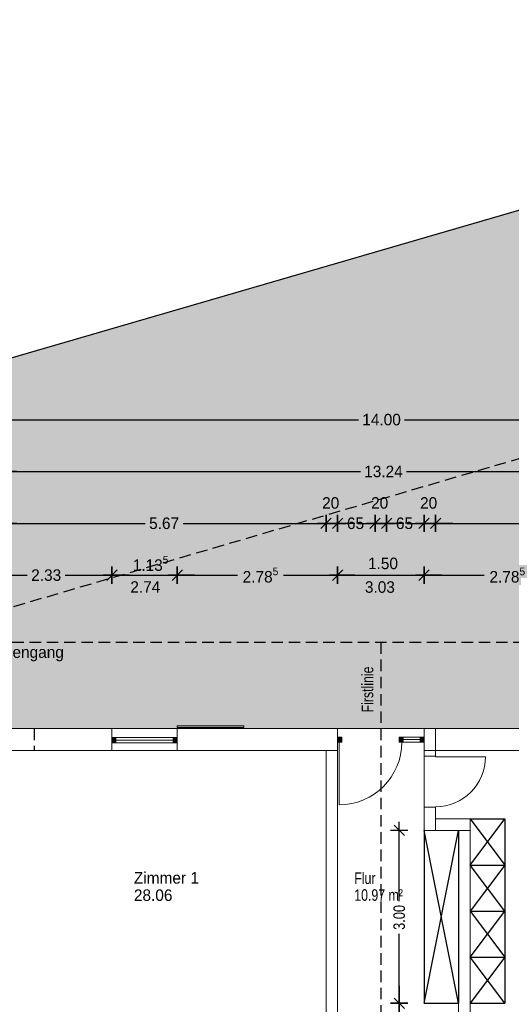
# Model space of a CAD drawing. Header units: metres. Extents: x 148.5 to 180.3, y 14.2 to 59.2.
# Tile 9 of 10: x 159.5 to 168.1, y 41.7 to 58.8. Entities that reach past the tile are written whole.
import ezdxf

# ---------------------------------------------------------------- set-up
doc = ezdxf.new("R2010")
doc.units = ezdxf.units.M
doc.header["$XCLIPFRAME"] = 2
doc.header["$PDMODE"] = 65
doc.linetypes.add('AUSGEZOGEN', pattern=[0])
doc.linetypes.add('VERDECKT2_S2', pattern=[0.27, 0.2, -0.07])
for name, color, linetype, lineweight in [('Allgemein01', 7, 'AUSGEZOGEN', 13), ('Allgemein03', 7, 'AUSGEZOGEN', 25), ('Fenster', 7, 'AUSGEZOGEN', 13), ('Fensterbank', 7, 'AUSGEZOGEN', 13), ('Pfosten_ Stützen', 7, 'AUSGEZOGEN', 13), ('Raumbezeichnung', 7, 'AUSGEZOGEN', 13), ('Standard', 7, 'AUSGEZOGEN', 25), ('Tür', 7, 'AUSGEZOGEN', 13), ('Tür 2D', 7, 'AUSGEZOGEN', 13), ('Tür Eingang', 7, 'AUSGEZOGEN', 13), ('Tür Eingang 2D', 7, 'AUSGEZOGEN', 13), ('Verschattung', 7, 'AUSGEZOGEN', 13), ('Wand Holz nicht tragend', 7, 'AUSGEZOGEN', 13), ('Wand Holz tragend', 7, 'AUSGEZOGEN', 13), ('Wohnfläche-Rohbau', 7, 'AUSGEZOGEN', 13)]:
    doc.layers.add(name, color=color, linetype=linetype, lineweight=lineweight)
doc.styles.add('ARIAL', font='arial.ttf')
doc.styles.add('Posterama Text Light', font='txt')
doc.dimstyles.new('DIMSTYLE_15', dxfattribs={"dimtxt": 0.2, "dimasz": 0.3, "dimexe": 0, "dimexo": 1e-06, "dimgap": 0.1, "dimtad": 0, "dimrnd": 0.005, "dimzin": 4, "dimdsep": 46, "dimtxsty": 'Posterama Text Light', "dimblk1": 'ALL_ML_STRICH', "dimblk2": 'ALL_ML_STRICH', "dimsah": 1, "dimcen": 0, "dimse1": 1, "dimse2": 1, "dimclrd": 7, "dimclre": 7, "dimclrt": 7, "dimadec": 0, "dimazin": 0, "dimtfac": 1, "dimtdec": 0, "dimtix": 1, "dimtmove": 2, "dimatfit": 3, "dimfxl": 0, "dimtzin": 0, "dimlwd": 0, "dimlwe": 25, "dimarcsym": 0})
doc.dimstyles.new('DIMSTYLE_16', dxfattribs={"dimtxt": 0.2, "dimasz": 0.3, "dimexe": 0, "dimexo": 1e-06, "dimgap": 0.1, "dimtad": 0, "dimdec": 1, "dimlfac": 100, "dimrnd": 0.5, "dimzin": 0, "dimdsep": 46, "dimtxsty": 'Posterama Text Light', "dimblk1": 'ALL_ML_STRICH', "dimblk2": 'ALL_ML_STRICH', "dimsah": 1, "dimcen": 0, "dimse1": 1, "dimse2": 1, "dimsd1": 1, "dimsd2": 1, "dimclrd": 7, "dimclre": 7, "dimclrt": 7, "dimadec": 0, "dimazin": 0, "dimtfac": 1, "dimtdec": 0, "dimtix": 1, "dimtmove": 2, "dimatfit": 3, "dimfxl": 0, "dimtvp": 1.2, "dimtzin": 0, "dimlwd": 0, "dimlwe": 25, "dimarcsym": 0})
doc.dimstyles.new('DIMSTYLE_17', dxfattribs={"dimtxt": 0.2, "dimasz": 0.3, "dimexe": 0, "dimexo": 1e-06, "dimgap": 0.1, "dimtad": 0, "dimdec": 1, "dimlfac": 100, "dimrnd": 0.5, "dimzin": 0, "dimdsep": 46, "dimtxsty": 'Posterama Text Light', "dimblk1": 'ALL_ML_STRICH', "dimblk2": 'ALL_ML_STRICH', "dimsah": 1, "dimcen": 0, "dimse1": 1, "dimse2": 1, "dimsd1": 1, "dimsd2": 1, "dimclrd": 7, "dimclre": 7, "dimclrt": 7, "dimadec": 0, "dimazin": 0, "dimtfac": 1, "dimtdec": 0, "dimtix": 1, "dimtmove": 2, "dimatfit": 3, "dimfxl": 0, "dimtvp": 1.2, "dimtzin": 0, "dimlwd": 0, "dimlwe": 25, "dimarcsym": 0})
doc.dimstyles.new('DIMSTYLE_3', dxfattribs={"dimtxt": 0.2, "dimasz": 0.3, "dimexe": 0, "dimexo": 1e-06, "dimgap": 0.1, "dimtad": 0, "dimdec": 3, "dimrnd": 0.005, "dimzin": 0, "dimdsep": 46, "dimtxsty": 'Posterama Text Light', "dimblk1": 'ALL_ML_STRICH', "dimblk2": 'ALL_ML_STRICH', "dimsah": 1, "dimcen": 0, "dimse1": 1, "dimse2": 1, "dimclrd": 7, "dimclre": 7, "dimclrt": 7, "dimadec": 0, "dimazin": 0, "dimtfac": 1, "dimtdec": 0, "dimtix": 1, "dimtmove": 2, "dimatfit": 3, "dimfxl": 0, "dimtzin": 0, "dimlwd": 0, "dimlwe": 25, "dimarcsym": 0})
doc.dimstyles.new('DIMSTYLE_4', dxfattribs={"dimtxt": 0.2, "dimasz": 0.3, "dimexe": 0, "dimexo": 1e-06, "dimgap": 0.1, "dimtad": 0, "dimrnd": 0.005, "dimzin": 0, "dimdsep": 46, "dimtxsty": 'Posterama Text Light', "dimblk1": 'ALL_ML_STRICH', "dimblk2": 'ALL_ML_STRICH', "dimsah": 1, "dimcen": 0, "dimse1": 1, "dimse2": 1, "dimclrd": 7, "dimclre": 7, "dimclrt": 7, "dimadec": 0, "dimazin": 0, "dimtfac": 1, "dimtdec": 0, "dimtix": 1, "dimtmove": 2, "dimatfit": 3, "dimfxl": 0, "dimtzin": 0, "dimlwd": 0, "dimlwe": 25, "dimarcsym": 0})
doc.dimstyles.new('DIMSTYLE_6', dxfattribs={"dimtxt": 0.2, "dimasz": 0.3, "dimexe": 0, "dimexo": 1e-06, "dimgap": 0.1, "dimtad": 0, "dimrnd": 0.005, "dimzin": 0, "dimdsep": 46, "dimtxsty": 'Posterama Text Light', "dimblk1": 'ALL_ML_STRICH', "dimblk2": 'ALL_ML_STRICH', "dimsah": 1, "dimcen": 0, "dimse1": 1, "dimse2": 1, "dimclrd": 7, "dimclre": 7, "dimclrt": 7, "dimadec": 0, "dimazin": 0, "dimtfac": 1, "dimtdec": 0, "dimtix": 1, "dimtmove": 2, "dimatfit": 3, "dimfxl": 0, "dimtzin": 0, "dimlwd": 0, "dimlwe": 25, "dimarcsym": 0})
doc.dimstyles.new('DIMSTYLE_7', dxfattribs={"dimtxt": 0.2, "dimasz": 0.3, "dimexe": 0, "dimexo": 1e-06, "dimgap": 0.1, "dimtad": 2, "dimdec": 1, "dimlfac": 100, "dimrnd": 0.5, "dimzin": 0, "dimdsep": 46, "dimtxsty": 'Posterama Text Light', "dimblk1": 'ALL_ML_STRICH', "dimblk2": 'ALL_ML_STRICH', "dimsah": 1, "dimcen": 0, "dimse1": 1, "dimse2": 1, "dimclrd": 7, "dimclre": 7, "dimclrt": 7, "dimadec": 0, "dimazin": 0, "dimtfac": 1, "dimtdec": 0, "dimtix": 1, "dimtmove": 2, "dimatfit": 3, "dimfxl": 0, "dimtvp": 1.2, "dimtzin": 0, "dimlwd": 0, "dimlwe": 25, "dimarcsym": 0})
doc.dimstyles.new('DIMSTYLE_8', dxfattribs={"dimtxt": 0.2, "dimasz": 0.3, "dimexe": 0, "dimexo": 1e-06, "dimgap": 0.1, "dimtad": 2, "dimdec": 3, "dimrnd": 0.005, "dimzin": 0, "dimdsep": 46, "dimtxsty": 'Posterama Text Light', "dimblk1": 'ALL_ML_STRICH', "dimblk2": 'ALL_ML_STRICH', "dimsah": 1, "dimcen": 0, "dimse1": 1, "dimse2": 1, "dimclrd": 7, "dimclre": 7, "dimclrt": 7, "dimadec": 0, "dimazin": 0, "dimtfac": 1, "dimtdec": 0, "dimtix": 1, "dimtmove": 2, "dimatfit": 3, "dimfxl": 0, "dimtzin": 0, "dimlwd": 0, "dimlwe": 25, "dimarcsym": 0})
doc.dimstyles.new('DIMSTYLE_9', dxfattribs={"dimtxt": 0.2, "dimasz": 0.3, "dimexe": 0, "dimexo": 1e-06, "dimgap": 0.1, "dimtad": 2, "dimrnd": 0.005, "dimzin": 0, "dimdsep": 46, "dimtxsty": 'Posterama Text Light', "dimblk1": 'ALL_ML_STRICH', "dimblk2": 'ALL_ML_STRICH', "dimsah": 1, "dimcen": 0, "dimse1": 1, "dimse2": 1, "dimclrd": 7, "dimclre": 7, "dimclrt": 7, "dimadec": 0, "dimazin": 0, "dimtfac": 1, "dimtdec": 0, "dimtix": 1, "dimtmove": 2, "dimatfit": 3, "dimfxl": 0, "dimtzin": 0, "dimlwd": 0, "dimlwe": 25, "dimarcsym": 0})
picture_1 = doc.add_image_def('image2.jpg', size_in_pixel=(256, 256))

# ---------------------------------------------------------------- blocks, each defined once
blk = doc.blocks.new('ALL_ML_STRICH')
at = {"color": 0, "linetype": 'ByBlock', "lineweight": -2}
for p, q in [((-1, 0), (0.5, 0)), ((-0.3, -0.3), (0.3, 0.3)), ((0, -0.5), (0, 0.5))]:
    blk.add_line(p, q, dxfattribs=at)
blk = doc.blocks.new('*D8')
at = {"layer": 'DEFPOINTS', "color": 7, "linetype": 'AUSGEZOGEN', "lineweight": 25}
for p in [(158.798, 51.849), (158.798, 46.485), (172.798, 46.485)]:
    blk.add_point(p, dxfattribs=at)
at = {"layer": 'Standard', "color": 7, "linetype": 'AUSGEZOGEN', "lineweight": -2}
for p, q in [((158.798, 51.849), (165.41, 51.849)), ((166.21, 51.849), (172.798, 51.849))]:
    blk.add_line(p, q, dxfattribs=at)
at = {"layer": 'Standard', "color": 7, "linetype": 'AUSGEZOGEN', "lineweight": 25, "xscale": 0.3, "yscale": 0.3, "zscale": 0.3, "rotation": 180}
blk.add_blockref('ALL_ML_STRICH', (158.798, 51.849), dxfattribs=at)
at = {"layer": 'Standard', "color": 7, "linetype": 'AUSGEZOGEN', "lineweight": 25, "xscale": 0.3, "yscale": 0.3, "zscale": 0.3}
blk.add_blockref('ALL_ML_STRICH', (172.798, 51.849), dxfattribs=at)
at = {"layer": 'Standard', "color": 7, "linetype": 'AUSGEZOGEN', "lineweight": 25, "insert": (165.81, 51.849), "char_height": 0.2, "width": 1, "attachment_point": 5, "style": 'Posterama Text Light'}
blk.add_mtext('\\A1;{\\A1;{14.00\\H0.132000;\\S^ ;}}', dxfattribs=at)
blk = doc.blocks.new('*D10')
at = {"layer": 'DEFPOINTS', "color": 7, "linetype": 'AUSGEZOGEN', "lineweight": 25}
for p in [(159.178, 50.949), (159.178, 46.105), (172.418, 46.105)]:
    blk.add_point(p, dxfattribs=at)
at = {"layer": 'Standard', "color": 7, "linetype": 'AUSGEZOGEN', "lineweight": -2}
for p, q in [((159.178, 50.949), (165.443, 50.949)), ((166.243, 50.949), (172.418, 50.949))]:
    blk.add_line(p, q, dxfattribs=at)
at = {"layer": 'Standard', "color": 7, "linetype": 'AUSGEZOGEN', "lineweight": 25, "xscale": 0.3, "yscale": 0.3, "zscale": 0.3, "rotation": 180}
blk.add_blockref('ALL_ML_STRICH', (159.178, 50.949), dxfattribs=at)
at = {"layer": 'Standard', "color": 7, "linetype": 'AUSGEZOGEN', "lineweight": 25, "xscale": 0.3, "yscale": 0.3, "zscale": 0.3}
blk.add_blockref('ALL_ML_STRICH', (172.418, 50.949), dxfattribs=at)
at = {"layer": 'Standard', "color": 7, "linetype": 'AUSGEZOGEN', "lineweight": 25, "insert": (165.843, 50.949), "char_height": 0.2, "width": 1, "attachment_point": 5, "style": 'Posterama Text Light'}
blk.add_mtext('\\A1;{\\A1;{13.24\\H0.132000;\\S^ ;}}', dxfattribs=at)
blk = doc.blocks.new('*D15')
at = {"layer": 'DEFPOINTS', "color": 7, "linetype": 'AUSGEZOGEN', "lineweight": 25}
for p in [(158.798, 49.149), (158.798, 46.485), (161.128, 46.485)]:
    blk.add_point(p, dxfattribs=at)
at = {"layer": 'Standard', "color": 7, "linetype": 'AUSGEZOGEN', "lineweight": -2}
for p, q in [((158.798, 49.149), (159.658, 49.149)), ((160.318, 49.149), (161.128, 49.149))]:
    blk.add_line(p, q, dxfattribs=at)
at = {"layer": 'Standard', "color": 7, "linetype": 'AUSGEZOGEN', "lineweight": 25, "xscale": 0.3, "yscale": 0.3, "zscale": 0.3, "rotation": 180}
blk.add_blockref('ALL_ML_STRICH', (158.798, 49.149), dxfattribs=at)
at = {"layer": 'Standard', "color": 7, "linetype": 'AUSGEZOGEN', "lineweight": 25, "xscale": 0.3, "yscale": 0.3, "zscale": 0.3}
blk.add_blockref('ALL_ML_STRICH', (161.128, 49.149), dxfattribs=at)
at = {"layer": 'Standard', "color": 7, "linetype": 'AUSGEZOGEN', "lineweight": 25, "insert": (159.988, 49.149), "char_height": 0.2, "width": 0.8, "attachment_point": 5, "style": 'Posterama Text Light'}
blk.add_mtext('\\A1;{\\A1;{2.33\\H0.132000;\\S^ ;}}', dxfattribs=at)
blk = doc.blocks.new('*D16')
at = {"layer": 'DEFPOINTS', "color": 7, "linetype": 'AUSGEZOGEN', "lineweight": 25}
for p in [(161.128, 49.149), (161.128, 46.485), (162.263, 46.485)]:
    blk.add_point(p, dxfattribs=at)
at = {"layer": 'Standard', "color": 7, "linetype": 'AUSGEZOGEN', "lineweight": -2}
blk.add_line((161.128, 49.149), (162.263, 49.149), dxfattribs=at)
at = {"layer": 'Standard', "color": 7, "linetype": 'AUSGEZOGEN', "lineweight": 25, "xscale": 0.3, "yscale": 0.3, "zscale": 0.3, "rotation": 180}
blk.add_blockref('ALL_ML_STRICH', (161.128, 49.149), dxfattribs=at)
at = {"layer": 'Standard', "color": 7, "linetype": 'AUSGEZOGEN', "lineweight": 25, "xscale": 0.3, "yscale": 0.3, "zscale": 0.3}
blk.add_blockref('ALL_ML_STRICH', (162.263, 49.149), dxfattribs=at)
at = {"layer": 'Standard', "color": 7, "linetype": 'AUSGEZOGEN', "lineweight": 25, "insert": (161.8, 49.352), "char_height": 0.2, "width": 1, "attachment_point": 5, "style": 'Posterama Text Light'}
blk.add_mtext('\\A1;{\\A1;{1.13\\H0.132000;\\S5^ ;}}', dxfattribs=at)
at = {"layer": 'Standard', "color": 7, "linetype": 'AUSGEZOGEN', "lineweight": 25, "insert": (161.448, 49.044), "char_height": 0.2, "width": 0.01, "attachment_point": 1, "line_spacing_factor": 0.60241, "style": 'Posterama Text Light'}
blk.add_mtext('\\A1;{2.74\\H0.132000;\\S^ ;}', dxfattribs=at)
blk = doc.blocks.new('*D17')
at = {"layer": 'DEFPOINTS', "color": 7, "linetype": 'AUSGEZOGEN', "lineweight": 25}
for p in [(162.263, 49.149), (162.263, 46.485), (165.048, 46.485)]:
    blk.add_point(p, dxfattribs=at)
at = {"layer": 'Standard', "color": 7, "linetype": 'AUSGEZOGEN', "lineweight": -2}
for p, q in [((162.263, 49.149), (163.308, 49.149)), ((164.108, 49.149), (165.048, 49.149))]:
    blk.add_line(p, q, dxfattribs=at)
at = {"layer": 'Standard', "color": 7, "linetype": 'AUSGEZOGEN', "lineweight": 25, "xscale": 0.3, "yscale": 0.3, "zscale": 0.3, "rotation": 180}
blk.add_blockref('ALL_ML_STRICH', (162.263, 49.149), dxfattribs=at)
at = {"layer": 'Standard', "color": 7, "linetype": 'AUSGEZOGEN', "lineweight": 25, "xscale": 0.3, "yscale": 0.3, "zscale": 0.3}
blk.add_blockref('ALL_ML_STRICH', (165.048, 49.149), dxfattribs=at)
at = {"layer": 'Standard', "color": 7, "linetype": 'AUSGEZOGEN', "lineweight": 25, "insert": (163.708, 49.149), "char_height": 0.2, "width": 1, "attachment_point": 5, "style": 'Posterama Text Light'}
blk.add_mtext('\\A1;{\\A1;{2.78\\H0.132000;\\S5^ ;}}', dxfattribs=at)
blk = doc.blocks.new('*D18')
at = {"layer": 'DEFPOINTS', "color": 7, "linetype": 'AUSGEZOGEN', "lineweight": 25}
for p in [(165.048, 49.149), (165.048, 46.485), (166.548, 46.485)]:
    blk.add_point(p, dxfattribs=at)
at = {"layer": 'Standard', "color": 7, "linetype": 'AUSGEZOGEN', "lineweight": -2}
blk.add_line((165.048, 49.149), (166.548, 49.149), dxfattribs=at)
at = {"layer": 'Standard', "color": 7, "linetype": 'AUSGEZOGEN', "lineweight": 25, "xscale": 0.3, "yscale": 0.3, "zscale": 0.3, "rotation": 180}
blk.add_blockref('ALL_ML_STRICH', (165.048, 49.149), dxfattribs=at)
at = {"layer": 'Standard', "color": 7, "linetype": 'AUSGEZOGEN', "lineweight": 25, "xscale": 0.3, "yscale": 0.3, "zscale": 0.3}
blk.add_blockref('ALL_ML_STRICH', (166.548, 49.149), dxfattribs=at)
at = {"layer": 'Standard', "color": 7, "linetype": 'AUSGEZOGEN', "lineweight": 25, "insert": (165.835, 49.352), "char_height": 0.2, "width": 0.8, "attachment_point": 5, "style": 'Posterama Text Light'}
blk.add_mtext('\\A1;{\\A1;{1.50\\H0.132000;\\S^ ;}}', dxfattribs=at)
at = {"layer": 'Standard', "color": 7, "linetype": 'AUSGEZOGEN', "lineweight": 25, "insert": (165.521, 49.043), "char_height": 0.2, "width": 0.01, "attachment_point": 1, "line_spacing_factor": 0.60241, "style": 'Posterama Text Light'}
blk.add_mtext('\\A1;{3.03\\H0.132000;\\S^ ;}', dxfattribs=at)
blk = doc.blocks.new('*D19')
at = {"layer": 'DEFPOINTS', "color": 7, "linetype": 'AUSGEZOGEN', "lineweight": 25}
for p in [(166.548, 49.149), (166.548, 46.485), (169.333, 46.485)]:
    blk.add_point(p, dxfattribs=at)
at = {"layer": 'Standard', "color": 7, "linetype": 'AUSGEZOGEN', "lineweight": -2}
for p, q in [((166.548, 49.149), (167.593, 49.149)), ((168.393, 49.149), (169.333, 49.149))]:
    blk.add_line(p, q, dxfattribs=at)
at = {"layer": 'Standard', "color": 7, "linetype": 'AUSGEZOGEN', "lineweight": 25, "xscale": 0.3, "yscale": 0.3, "zscale": 0.3, "rotation": 180}
blk.add_blockref('ALL_ML_STRICH', (166.548, 49.149), dxfattribs=at)
at = {"layer": 'Standard', "color": 7, "linetype": 'AUSGEZOGEN', "lineweight": 25, "xscale": 0.3, "yscale": 0.3, "zscale": 0.3}
blk.add_blockref('ALL_ML_STRICH', (169.333, 49.149), dxfattribs=at)
at = {"layer": 'Standard', "color": 7, "linetype": 'AUSGEZOGEN', "lineweight": 25, "insert": (167.993, 49.149), "char_height": 0.2, "width": 1, "attachment_point": 5, "style": 'Posterama Text Light'}
blk.add_mtext('\\A1;{\\A1;{2.78\\H0.132000;\\S5^ ;}}', dxfattribs=at)
blk = doc.blocks.new('*D53')
at = {"layer": 'DEFPOINTS', "color": 7, "linetype": 'AUSGEZOGEN', "lineweight": 25}
for p in [(166.548, 41.717), (166.117, 40.485), (167.798, 40.485)]:
    blk.add_point(p, dxfattribs=at)
at = {"layer": 'Standard', "color": 7, "linetype": 'AUSGEZOGEN', "lineweight": -2}
for p, q in [((166.117, 41.434), (166.117, 41.717)), ((166.117, 40.485), (166.117, 40.866))]:
    blk.add_line(p, q, dxfattribs=at)
at = {"layer": 'Standard', "color": 7, "linetype": 'AUSGEZOGEN', "lineweight": 25, "xscale": 0.3, "yscale": 0.3, "zscale": 0.3}
for p, rotation in [((166.117, 41.717), 90), ((166.117, 40.485), 270)]:
    blk.add_blockref('ALL_ML_STRICH', p, dxfattribs=dict(at, rotation=rotation))
at = {"layer": 'Standard', "color": 7, "linetype": 'AUSGEZOGEN', "lineweight": 25, "insert": (166.117, 41.15), "char_height": 0.2, "width": 0.66778, "attachment_point": 5, "rotation": 90, "style": 'Posterama Text Light'}
blk.add_mtext('\\W0.83;\\A1;{\\A1;{1.23\\H0.132000;\\S^ ;}}', dxfattribs=at)
blk = doc.blocks.new('*D54')
at = {"layer": 'DEFPOINTS', "color": 7, "linetype": 'AUSGEZOGEN', "lineweight": 25}
for p in [(166.548, 44.717), (166.117, 41.717), (166.548, 41.717)]:
    blk.add_point(p, dxfattribs=at)
at = {"layer": 'Standard', "color": 7, "linetype": 'AUSGEZOGEN', "lineweight": -2}
for p, q in [((166.117, 43.491), (166.117, 44.717)), ((166.117, 41.717), (166.117, 42.923))]:
    blk.add_line(p, q, dxfattribs=at)
at = {"layer": 'Standard', "color": 7, "linetype": 'AUSGEZOGEN', "lineweight": 25, "xscale": 0.3, "yscale": 0.3, "zscale": 0.3}
for p, rotation in [((166.117, 44.717), 90), ((166.117, 41.717), 270)]:
    blk.add_blockref('ALL_ML_STRICH', p, dxfattribs=dict(at, rotation=rotation))
at = {"layer": 'Standard', "color": 7, "linetype": 'AUSGEZOGEN', "lineweight": 25, "insert": (166.117, 43.207), "char_height": 0.2, "width": 0.66778, "attachment_point": 5, "rotation": 90, "style": 'Posterama Text Light'}
blk.add_mtext('\\W0.83;\\A1;{\\A1;{3.00\\H0.132000;\\S^ ;}}', dxfattribs=at)
blk = doc.blocks.new('*D72')
at = {"layer": 'DEFPOINTS', "color": 7, "linetype": 'AUSGEZOGEN', "lineweight": 25}
for p in [(159.178, 50.049), (159.178, 46.105), (164.848, 46.105)]:
    blk.add_point(p, dxfattribs=at)
at = {"layer": 'Standard', "color": 7, "linetype": 'AUSGEZOGEN', "lineweight": -2}
for p, q in [((159.178, 50.049), (161.705, 50.049)), ((162.365, 50.049), (164.848, 50.049))]:
    blk.add_line(p, q, dxfattribs=at)
at = {"layer": 'Standard', "color": 7, "linetype": 'AUSGEZOGEN', "lineweight": 25, "xscale": 0.3, "yscale": 0.3, "zscale": 0.3, "rotation": 180}
blk.add_blockref('ALL_ML_STRICH', (159.178, 50.049), dxfattribs=at)
at = {"layer": 'Standard', "color": 7, "linetype": 'AUSGEZOGEN', "lineweight": 25, "xscale": 0.3, "yscale": 0.3, "zscale": 0.3}
blk.add_blockref('ALL_ML_STRICH', (164.848, 50.049), dxfattribs=at)
at = {"layer": 'Standard', "color": 7, "linetype": 'AUSGEZOGEN', "lineweight": 25, "insert": (162.035, 50.049), "char_height": 0.2, "width": 0.8, "attachment_point": 5, "style": 'Posterama Text Light'}
blk.add_mtext('\\A1;{\\A1;{5.67\\H0.132000;\\S^ ;}}', dxfattribs=at)
blk = doc.blocks.new('*D73')
at = {"layer": 'DEFPOINTS', "color": 7, "linetype": 'AUSGEZOGEN', "lineweight": 25}
for p in [(164.848, 50.049), (165.048, 46.485), (164.848, 46.105)]:
    blk.add_point(p, dxfattribs=at)
at = {"layer": 'Standard', "color": 7, "linetype": 'AUSGEZOGEN', "lineweight": -2}
blk.add_line((164.848, 50.049), (165.048, 50.049), dxfattribs=at)
at = {"layer": 'Standard', "color": 7, "linetype": 'AUSGEZOGEN', "lineweight": 25, "xscale": 0.3, "yscale": 0.3, "zscale": 0.3, "rotation": 180}
blk.add_blockref('ALL_ML_STRICH', (164.848, 50.049), dxfattribs=at)
at = {"layer": 'Standard', "color": 7, "linetype": 'AUSGEZOGEN', "lineweight": 25, "xscale": 0.3, "yscale": 0.3, "zscale": 0.3}
blk.add_blockref('ALL_ML_STRICH', (165.048, 50.049), dxfattribs=at)
at = {"layer": 'Standard', "color": 7, "linetype": 'AUSGEZOGEN', "lineweight": 25, "insert": (164.927, 50.402), "char_height": 0.2, "width": 0.8, "attachment_point": 5, "style": 'Posterama Text Light'}
blk.add_mtext('\\A1;{\\A1;{20\\H0.132000;\\S^ ;}}', dxfattribs=at)
blk = doc.blocks.new('*D74')
at = {"layer": 'DEFPOINTS', "color": 7, "linetype": 'AUSGEZOGEN', "lineweight": 25}
for p in [(165.048, 50.049), (165.048, 46.485), (165.698, 46.105)]:
    blk.add_point(p, dxfattribs=at)
at = {"layer": 'Standard', "color": 7, "linetype": 'AUSGEZOGEN', "lineweight": -2}
for p, q in [((165.048, 50.049), (165.048, 50.049)), ((165.698, 50.049), (165.698, 50.049))]:
    blk.add_line(p, q, dxfattribs=at)
at = {"layer": 'Standard', "color": 7, "linetype": 'AUSGEZOGEN', "lineweight": 25, "xscale": 0.3, "yscale": 0.3, "zscale": 0.3, "rotation": 180}
blk.add_blockref('ALL_ML_STRICH', (165.048, 50.049), dxfattribs=at)
at = {"layer": 'Standard', "color": 7, "linetype": 'AUSGEZOGEN', "lineweight": 25, "xscale": 0.3, "yscale": 0.3, "zscale": 0.3}
blk.add_blockref('ALL_ML_STRICH', (165.698, 50.049), dxfattribs=at)
at = {"layer": 'Standard', "color": 7, "linetype": 'AUSGEZOGEN', "lineweight": 25, "insert": (165.358, 50.049), "char_height": 0.2, "width": 0.8, "attachment_point": 5, "style": 'Posterama Text Light'}
blk.add_mtext('\\A1;{\\A1;{65\\H0.132000;\\S^ ;}}', dxfattribs=at)
blk = doc.blocks.new('*D75')
at = {"layer": 'DEFPOINTS', "color": 7, "linetype": 'AUSGEZOGEN', "lineweight": 25}
for p in [(165.698, 50.049), (165.698, 46.105), (165.898, 46.105)]:
    blk.add_point(p, dxfattribs=at)
at = {"layer": 'Standard', "color": 7, "linetype": 'AUSGEZOGEN', "lineweight": -2}
blk.add_line((165.698, 50.049), (165.898, 50.049), dxfattribs=at)
at = {"layer": 'Standard', "color": 7, "linetype": 'AUSGEZOGEN', "lineweight": 25, "xscale": 0.3, "yscale": 0.3, "zscale": 0.3, "rotation": 180}
blk.add_blockref('ALL_ML_STRICH', (165.698, 50.049), dxfattribs=at)
at = {"layer": 'Standard', "color": 7, "linetype": 'AUSGEZOGEN', "lineweight": 25, "xscale": 0.3, "yscale": 0.3, "zscale": 0.3}
blk.add_blockref('ALL_ML_STRICH', (165.898, 50.049), dxfattribs=at)
at = {"layer": 'Standard', "color": 7, "linetype": 'AUSGEZOGEN', "lineweight": 25, "insert": (165.777, 50.402), "char_height": 0.2, "width": 0.8, "attachment_point": 5, "style": 'Posterama Text Light'}
blk.add_mtext('\\A1;{\\A1;{20\\H0.132000;\\S^ ;}}', dxfattribs=at)
blk = doc.blocks.new('*D76')
at = {"layer": 'DEFPOINTS', "color": 7, "linetype": 'AUSGEZOGEN', "lineweight": 25}
for p in [(165.898, 50.049), (166.548, 46.485), (165.898, 46.105)]:
    blk.add_point(p, dxfattribs=at)
at = {"layer": 'Standard', "color": 7, "linetype": 'AUSGEZOGEN', "lineweight": -2}
for p, q in [((165.898, 50.049), (165.898, 50.049)), ((166.548, 50.049), (166.548, 50.049))]:
    blk.add_line(p, q, dxfattribs=at)
at = {"layer": 'Standard', "color": 7, "linetype": 'AUSGEZOGEN', "lineweight": 25, "xscale": 0.3, "yscale": 0.3, "zscale": 0.3, "rotation": 180}
blk.add_blockref('ALL_ML_STRICH', (165.898, 50.049), dxfattribs=at)
at = {"layer": 'Standard', "color": 7, "linetype": 'AUSGEZOGEN', "lineweight": 25, "xscale": 0.3, "yscale": 0.3, "zscale": 0.3}
blk.add_blockref('ALL_ML_STRICH', (166.548, 50.049), dxfattribs=at)
at = {"layer": 'Standard', "color": 7, "linetype": 'AUSGEZOGEN', "lineweight": 25, "insert": (166.208, 50.049), "char_height": 0.2, "width": 0.8, "attachment_point": 5, "style": 'Posterama Text Light'}
blk.add_mtext('\\A1;{\\A1;{65\\H0.132000;\\S^ ;}}', dxfattribs=at)
blk = doc.blocks.new('*D77')
at = {"layer": 'DEFPOINTS', "color": 7, "linetype": 'AUSGEZOGEN', "lineweight": 25}
for p in [(166.548, 50.049), (166.548, 46.485), (166.748, 46.105)]:
    blk.add_point(p, dxfattribs=at)
at = {"layer": 'Standard', "color": 7, "linetype": 'AUSGEZOGEN', "lineweight": -2}
blk.add_line((166.548, 50.049), (166.748, 50.049), dxfattribs=at)
at = {"layer": 'Standard', "color": 7, "linetype": 'AUSGEZOGEN', "lineweight": 25, "xscale": 0.3, "yscale": 0.3, "zscale": 0.3, "rotation": 180}
blk.add_blockref('ALL_ML_STRICH', (166.548, 50.049), dxfattribs=at)
at = {"layer": 'Standard', "color": 7, "linetype": 'AUSGEZOGEN', "lineweight": 25, "xscale": 0.3, "yscale": 0.3, "zscale": 0.3}
blk.add_blockref('ALL_ML_STRICH', (166.748, 50.049), dxfattribs=at)
at = {"layer": 'Standard', "color": 7, "linetype": 'AUSGEZOGEN', "lineweight": 25, "insert": (166.627, 50.402), "char_height": 0.2, "width": 0.8, "attachment_point": 5, "style": 'Posterama Text Light'}
blk.add_mtext('\\A1;{\\A1;{20\\H0.132000;\\S^ ;}}', dxfattribs=at)
blk = doc.blocks.new('*D78')
at = {"layer": 'DEFPOINTS', "color": 7, "linetype": 'AUSGEZOGEN', "lineweight": 25}
for p in [(166.748, 50.049), (166.748, 46.105), (172.418, 46.105)]:
    blk.add_point(p, dxfattribs=at)
at = {"layer": 'Standard', "color": 7, "linetype": 'AUSGEZOGEN', "lineweight": -2}
for p, q in [((166.748, 50.049), (169.275, 50.049)), ((169.935, 50.049), (172.418, 50.049))]:
    blk.add_line(p, q, dxfattribs=at)
at = {"layer": 'Standard', "color": 7, "linetype": 'AUSGEZOGEN', "lineweight": 25, "xscale": 0.3, "yscale": 0.3, "zscale": 0.3, "rotation": 180}
blk.add_blockref('ALL_ML_STRICH', (166.748, 50.049), dxfattribs=at)
at = {"layer": 'Standard', "color": 7, "linetype": 'AUSGEZOGEN', "lineweight": 25, "xscale": 0.3, "yscale": 0.3, "zscale": 0.3}
blk.add_blockref('ALL_ML_STRICH', (172.418, 50.049), dxfattribs=at)
at = {"layer": 'Standard', "color": 7, "linetype": 'AUSGEZOGEN', "lineweight": 25, "insert": (169.605, 50.049), "char_height": 0.2, "width": 0.8, "attachment_point": 5, "style": 'Posterama Text Light'}
blk.add_mtext('\\A1;{\\A1;{5.67\\H0.132000;\\S^ ;}}', dxfattribs=at)

msp = doc.modelspace()

# ---------------------------------------------------------------- hatches: boundary and pattern name
at = {"layer": 'Fenster'}
for points in [[(161.1978, 46.3298), (161.1278, 46.3298), (161.1278, 46.2378), (161.1978, 46.2378)], [(162.2628, 46.3298), (162.1928, 46.3298), (162.1928, 46.2378), (162.2628, 46.2378)]]:
    msp.add_hatch(color=9, dxfattribs=at).paths.add_polyline_path(points, flags=0)
at = {"layer": 'Standard', "linetype": 'AUSGEZOGEN', "lineweight": 25}
h = msp.add_hatch(color=254, dxfattribs=at)
h.paths.add_polyline_path([(179.4043, 23.0387), (179.4475, 23.1341), (179.5142, 23.2271), (179.602, 23.2942), (179.7072, 23.3451), (179.8244, 23.3644), (179.3446, 44.9879), (179.2984, 44.9847), (179.1869, 45.0106), (179.0914, 45.0537), (179.0046, 45.1341), (178.9376, 45.2219), (178.9002, 45.321), (178.8926, 45.4312), (178.9048, 45.5489), (178.948, 45.6443), (179.0147, 45.7373), (179.1026, 45.8044), (179.2078, 45.8553), (179.3427, 45.8775), (179.5599, 58.3434), (179.4198, 58.3759), (179.3244, 58.419), (179.2375, 58.4994), (179.1705, 58.5872), (179.1397, 58.669), (150.1298, 50.2292), (150.1483, 50.1596), (150.146, 50.0456), (150.1202, 49.9341), (150.0634, 49.8448), (149.983, 49.758), (149.8915, 49.7009), (149.7788, 49.6697), (149.7254, 49.666), (150.4396, 34.3228), (150.5574, 34.3106), (150.6591, 34.2811), (150.7521, 34.2143), (150.829, 34.1302), (150.8762, 34.0349), (150.9036, 33.9322), (150.9014, 33.8182), (150.8755, 33.7067), (150.8187, 33.6174), (150.7383, 33.5306), (150.6468, 33.4735), (150.5341, 33.4423), (150.4811, 33.4386), (151.3483, 15.0772), (151.4664, 15.0649), (151.568, 15.0354), (151.661, 14.9686), (151.738, 14.8845), (151.8007, 14.758), (179.401, 22.7919), (179.3921, 22.921)])
h.paths.add_polyline_path([(156.4808, 44.9441), (157.2978, 44.9441), (157.2978, 47.9848), (174.2978, 47.9848), (174.2978, 26.9819), (170.4678, 26.9819), (170.4678, 23.1569), (156.4808, 23.1569)], flags=16)
for points in [[(157.2978, 44.9441), (158.7978, 44.9441), (158.7978, 46.4848), (165.7978, 46.4848), (165.7978, 47.9848), (157.2978, 47.9848)], [(165.7978, 46.4848), (172.7978, 46.4848), (172.7978, 36.0972), (174.2978, 36.0972), (174.2978, 47.9848), (165.7978, 47.9848)]]:
    msp.add_hatch(color=254, dxfattribs=at).paths.add_polyline_path(points)
at = {"layer": 'Tür Eingang'}
for points in [[(165.1178, 46.3378), (165.0478, 46.3378), (165.0478, 46.2518), (165.1178, 46.2518)], [(166.1878, 46.3378), (166.1178, 46.3378), (166.1178, 46.2518), (166.1878, 46.2518)], [(166.1878, 46.3378), (166.1878, 46.2518)], [(166.5478, 46.3378), (166.4778, 46.3378), (166.4778, 46.2518), (166.5478, 46.2518)], [(166.4778, 46.3378), (166.4778, 46.2518)]]:
    msp.add_hatch(color=9, dxfattribs=at).paths.add_polyline_path(points, flags=0)

# ---------------------------------------------------------------- linework, layer by layer
at = {"layer": 'Allgemein01', "color": 5, "linetype": 'VERDECKT2_S2', "lineweight": 25}
msp.add_line((174.2978, 52.9559), (155.3455, 47.4082), dxfattribs=at)
at = {"layer": 'Allgemein01', "color": 7, "linetype": 'VERDECKT2_S2', "lineweight": 25}
for p, q in [((165.7978, 47.9848), (165.7978, 26.9819)), ((159.7791, 46.4848), (159.7791, 46.1048))]:
    msp.add_line(p, q, dxfattribs=at)
msp.add_lwpolyline([(157.2978, 47.9848), (174.2978, 47.9848), (174.2978, 26.9819), (157.2978, 26.9819), (157.2978, 47.9848)], close=True, dxfattribs=at)
at = {"layer": 'Allgemein03', "color": 7, "linetype": 'AUSGEZOGEN', "lineweight": 25}
for p, q in [((167.3478, 44.9167), (167.9478, 44.9167)), ((167.3478, 44.9167), (167.9478, 44.9167)), ((167.9478, 44.9167), (167.9478, 41.7167)), ((167.3478, 44.1167), (167.9478, 44.1167)), ((167.3478, 43.3167), (167.9478, 43.3167)), ((167.3478, 42.5167), (167.9478, 42.5167)), ((166.5478, 41.7171), (167.1478, 41.7171)), ((167.3478, 41.7167), (167.9478, 41.7167))]:
    msp.add_line(p, q, dxfattribs=at)
msp.add_lwpolyline([(167.3478, 44.9167), (167.9478, 44.1167), (167.3478, 43.3167), (167.9478, 42.5167), (167.3478, 41.7167), (167.9478, 41.7167), (167.3478, 42.5167), (167.9478, 43.3167), (167.3478, 44.1167), (167.9478, 44.9167)], dxfattribs=at)
msp.add_lwpolyline([(166.5478, 44.7167), (166.5478, 41.7171), (167.1478, 44.7167), (167.1478, 41.7171), (166.5478, 44.7167)], close=True, dxfattribs=at)
at = {"layer": 'Fenster'}
for points in [[(161.1978, 46.3298), (161.1278, 46.3298), (161.1278, 46.2378), (161.1978, 46.2378), (161.1978, 46.3298)], [(162.1928, 46.3298), (161.1978, 46.3298), (161.1978, 46.2378), (162.1928, 46.2378), (162.1928, 46.3298)], [(162.2628, 46.3298), (162.1928, 46.3298), (162.1928, 46.2378), (162.2628, 46.2378), (162.2628, 46.3298)]]:
    msp.add_lwpolyline(points, close=True, dxfattribs=at)
msp.add_3dface([(162.1928, 46.2838, 0.07), (161.1978, 46.2838, 0.07), (161.1978, 46.2838, 2.67), (162.1928, 46.2838, 2.67)], dxfattribs=at)
at = {"layer": 'Fensterbank', "color": 7, "linetype": 'AUSGEZOGEN', "lineweight": 18}
for p, q in [((162.2628, 46.4848), (161.1278, 46.4848)), ((162.2628, 46.1048), (161.1278, 46.1048))]:
    msp.add_line(p, q, dxfattribs=at)
at = {"layer": 'Standard', "color": 7, "linetype": 'AUSGEZOGEN', "lineweight": 25}
msp.add_lwpolyline([(179.8343, 22.918), (179.3348, 45.4282), (179.5678, 58.7935), (149.705, 50.1056)], dxfattribs=at)
at = {"layer": 'Tür'}
for p, q in [((166.7478, 46.004), (166.7478, 45.994)), ((166.7478, 45.129), (166.7478, 45.119))]:
    msp.add_line(p, q, dxfattribs=at)
msp.add_3dface([(166.4778, 46.2948, 0.06), (166.1878, 46.2948, 0.06), (166.1878, 46.2948, 2.81), (166.4778, 46.2948, 2.81)], dxfattribs=at)
at = {"layer": 'Tür 2D'}
msp.add_line((166.7478, 45.994), (167.6128, 45.994), dxfattribs=at)
msp.add_arc((166.7478, 45.994), 0.865, 270, 0, dxfattribs=at)
at = {"layer": 'Tür Eingang'}
for points in [[(165.1178, 46.3378), (165.0478, 46.3378), (165.0478, 46.2518), (165.1178, 46.2518), (165.1178, 46.3378)], [(166.1878, 46.3378), (166.1178, 46.3378), (166.1178, 46.2518), (166.1878, 46.2518), (166.1878, 46.3378)], [(166.1878, 46.3378), (166.1878, 46.2948), (166.1878, 46.2518), (166.1878, 46.2948), (166.1878, 46.3378)], [(166.4778, 46.3378), (166.1878, 46.3378), (166.1878, 46.2518), (166.4778, 46.2518), (166.4778, 46.3378)], [(166.5478, 46.3378), (166.4778, 46.3378), (166.4778, 46.2518), (166.5478, 46.2518), (166.5478, 46.3378)], [(166.4778, 46.3378), (166.4778, 46.2948), (166.4778, 46.2518), (166.4778, 46.2948), (166.4778, 46.3378)]]:
    msp.add_lwpolyline(points, close=True, dxfattribs=at)
at = {"layer": 'Tür Eingang 2D'}
msp.add_line((165.0728, 46.2518), (165.0728, 45.1618), dxfattribs=at)
msp.add_arc((165.0728, 46.2518), 1.09, 270, 0, dxfattribs=at)
at = {"layer": 'Verschattung'}
msp.add_lwpolyline([(163.4178, 46.5348), (162.2628, 46.5348), (162.2628, 46.5048), (163.4178, 46.5048), (163.4178, 46.5348)], close=True, dxfattribs=at)

# ---------------------------------------------------------------- texts
at = {"insert": (165.3366, 44.1177), "char_height": 0.2, "width": 0.054754, "attachment_point": 7, "style": 'ARIAL'}
msp.add_mtext('}\\P', dxfattribs=at)
at = {"layer": 'Pfosten_ Stützen', "color": 7, "linetype": 'AUSGEZOGEN', "lineweight": 25, "insert": (159.551, 47.6531), "char_height": 0.2, "width": 1.67, "attachment_point": 8, "style": 'Posterama Text Light'}
msp.add_mtext('\\A1;{\\fPosterama Text Light|i0|b0;\\H0.200000;\\W1.000000;\\C7;Laubengang}\\P', dxfattribs=at)
at = {"layer": 'Pfosten_ Stützen', "color": 7, "linetype": 'AUSGEZOGEN', "lineweight": 25, "insert": (165.6685, 46.7665), "char_height": 0.2, "width": 0.932131, "attachment_point": 7, "rotation": 90, "style": 'Posterama Text Light'}
msp.add_mtext('\\A1;{\\fPosterama Text Light|i0|b0;\\H0.200000;\\W0.800000;\\C7;Firstlinie}\\P', dxfattribs=at)
at = {"layer": 'Raumbezeichnung', "insert": (165.3366, 43.7845), "char_height": 0.2, "width": 0.466667, "attachment_point": 7, "style": 'Posterama Text Light'}
msp.add_mtext('\\A1;{\\fPosterama Text Light|i0|b0;\\H0.200000;\\W0.800000;\\C7;Flur}\\P', dxfattribs=at)
at = {"layer": 'Wand Holz tragend', "color": 7, "linetype": 'AUSGEZOGEN', "lineweight": 25, "char_height": 0.2, "attachment_point": 1}
for s, insert, width, style in [('}\\P', (161.5101, 44.2936), 0.068443, 'ARIAL'), ('\\A1;{\\fPosterama Text Light|i0|b0;\\H0.200000;\\W1.000000;\\C7;Zimmer 1}\\P', (161.5101, 43.9936), 1.246667, 'Posterama Text Light'), ('\\A1;{\\fPosterama Text Light|i0|b0;\\H0.200000;\\W1.000000;\\C7;28.06}\\P', (161.5101, 43.6933), 0.82, 'Posterama Text Light')]:
    msp.add_mtext(s, dxfattribs=dict(at, insert=insert, width=width, style=style))
at = {"layer": 'Wohnfläche-Rohbau', "insert": (165.3366, 43.493), "char_height": 0.2, "width": 0.928, "attachment_point": 7, "style": 'Posterama Text Light'}
msp.add_mtext('\\A1;{\\fPosterama Text Light|i0|b0;\\H0.200000;\\W0.800000;\\C7;10.97 m²}\\P', dxfattribs=at)

# ---------------------------------------------------------------- dimensions: what is measured, and where the dimension line sits
at = {"layer": 'Standard', "color": 7, "linetype": 'AUSGEZOGEN', "lineweight": 25}
for base, p1, p2, dimstyle, picture, middle in [((172.7978, 51.8487), (158.7978, 46.4848), (172.7978, 46.4848), 'DIMSTYLE_4', '*D8', (165.8096, 51.8487)), ((172.4178, 50.9487), (159.1778, 46.1048), (172.4178, 46.1048), 'DIMSTYLE_6', '*D10', (165.8434, 50.9487)), ((165.0478, 50.0487), (164.8478, 46.1048), (165.0478, 46.4848), 'DIMSTYLE_7', '*D73', (164.9266, 50.4015)), ((165.8978, 50.0487), (165.6978, 46.1048), (165.8978, 46.1048), 'DIMSTYLE_7', '*D75', (165.7766, 50.4015)), ((166.7478, 50.0487), (166.5478, 46.4848), (166.7478, 46.1048), 'DIMSTYLE_7', '*D77', (166.6266, 50.4015)), ((164.8478, 50.0487), (159.1778, 46.1048), (164.8478, 46.1048), 'DIMSTYLE_6', '*D72', (162.0347, 50.0487)), ((165.6978, 50.0487), (165.0478, 46.4848), (165.6978, 46.1048), 'DIMSTYLE_16', '*D74', (165.3578, 50.0487)), ((166.5478, 50.0487), (165.8978, 46.1048), (166.5478, 46.4848), 'DIMSTYLE_17', '*D76', (166.2078, 50.0487)), ((172.4178, 50.0487), (166.7478, 46.1048), (172.4178, 46.1048), 'DIMSTYLE_6', '*D78', (169.6047, 50.0487)), ((161.1278, 49.1487), (158.7978, 46.4848), (161.1278, 46.4848), 'DIMSTYLE_6', '*D15', (159.9877, 49.1487)), ((165.0478, 49.1487), (162.2628, 46.4848), (165.0478, 46.4848), 'DIMSTYLE_3', '*D17', (163.7085, 49.1487)), ((169.3328, 49.1487), (166.5478, 46.4848), (169.3328, 46.4848), 'DIMSTYLE_3', '*D19', (167.9935, 49.1487))]:
    dim = msp.add_linear_dim(base=base, p1=p1, p2=p2, dimstyle=dimstyle, override={"dimpost": '<>', "dimclrd": 7, "dimclre": 7, "dimclrt": 7, "dimlwd": 0, "dimlwe": 25}, dxfattribs=at)
    dim.commit()
    dim.dimension.update_dxf_attribs({"geometry": picture, "text_midpoint": middle, "dimtype": 160})
for base, p1, p2, text, dimstyle, picture, middle in [((162.2628, 49.1487), (161.1278, 46.4848), (162.2628, 46.4848), '<>\\X\\A1;{2.74\\H0.132000;\\S^ ;}', 'DIMSTYLE_8', '*D16', (161.7999, 49.3515)), ((166.5478, 49.1487), (165.0478, 46.4848), (166.5478, 46.4848), '<>\\X\\A1;{3.03\\H0.132000;\\S^ ;}', 'DIMSTYLE_9', '*D18', (165.8351, 49.3515))]:
    dim = msp.add_linear_dim(base=base, p1=p1, p2=p2, text=text, dimstyle=dimstyle, override={"dimpost": '<>', "dimclrd": 7, "dimclre": 7, "dimclrt": 7, "dimlwd": 0, "dimlwe": 25}, dxfattribs=at)
    dim.commit()
    dim.dimension.update_dxf_attribs({"geometry": picture, "text_midpoint": middle, "dimtype": 160})
for base, p1, p2, picture, middle in [((166.1165, 44.7167), (166.5478, 41.7171), (166.5478, 44.7167), '*D54', (166.1165, 43.2071)), ((166.1165, 41.7171), (167.7978, 40.4848), (166.5478, 41.7171), '*D53', (166.1165, 41.15))]:
    dim = msp.add_linear_dim(base=base, p1=p1, p2=p2, angle=90, dimstyle='DIMSTYLE_15', override={"dimpost": '<>', "dimclrd": 7, "dimclre": 7, "dimclrt": 7, "dimlwd": 0, "dimlwe": 25}, dxfattribs=at)
    dim.commit()
    dim.dimension.update_dxf_attribs({"geometry": picture, "text_midpoint": middle, "dimtype": 160})

# ---------------------------------------------------------------- pictures from other files: only their frames are drawn
at = {"layer": 'Wand Holz nicht tragend', "lineweight": 18}
image = msp.add_image(picture_1, insert=(164.8478, 46.1048), size_in_units=(2.56, 2.56), rotation=-90, dxfattribs=at)
image.set_boundary_path([(-0.5, 255.5), (561.5, 255.5), (561.5, 235.5), (-0.5, 235.5), (-0.5, 255.5)])
image.dxf.flags = 15
image = msp.add_image(picture_1, insert=(166.5478, 46.1048), size_in_units=(2.56, 2.56), rotation=-90, dxfattribs=at)
image.set_boundary_path([(98.079, 255.5), (138.313, 255.5), (138.313, 235.5), (98.079, 235.5), (98.079, 255.5), (-0.5, 255.5), (9.579, 255.5), (9.579, 235.5), (-0.5, 235.5), (-0.5, 255.5), (98.079, 255.5)])
image.dxf.flags = 15
image = msp.add_image(picture_1, insert=(166.7478, 44.7167), size_in_units=(2.56, 2.56), dxfattribs=at)
image.set_boundary_path([(-0.5, 255.5), (59.5, 255.5), (59.5, 235.5), (-0.5, 235.5), (-0.5, 255.5)])
image.dxf.flags = 15
image = msp.add_image(picture_1, insert=(167.1478, 44.7167), size_in_units=(2.56, 2.56), rotation=-90, dxfattribs=at)
image.set_boundary_path([(-0.5, 255.5), (422.687, 255.5), (422.687, 235.5), (-0.5, 235.5), (-0.5, 255.5)])
image.dxf.flags = 15
at = {"layer": 'Wand Holz tragend', "lineweight": 18}
image = msp.add_image(picture_1, insert=(166.7478, 46.4848), size_in_units=(2.56, 2.56), rotation=-180, dxfattribs=at)
image.set_boundary_path([(169.5, 255.5), (448, 255.5), (448, 217.5), (169.5, 217.5), (169.5, 255.5), (756.5, 255.5), (756.5, 217.5), (561.5, 217.5), (561.5, 255.5), (756.5, 255.5), (19.5, 255.5), (19.5, 217.5), (-0.5, 217.5), (-0.5, 255.5), (19.5, 255.5), (756.5, 255.5), (169.5, 255.5)])
image.dxf.flags = 15
image = msp.add_image(picture_1, insert=(172.4178, 46.4848), size_in_units=(2.56, 2.56), rotation=-180, dxfattribs=at)
image.set_boundary_path([(308, 255.5), (566.5, 255.5), (566.5, 217.5), (308, 217.5), (308, 255.5), (-0.5, 255.5), (194.5, 255.5), (194.5, 217.5), (-0.5, 217.5), (-0.5, 255.5), (308, 255.5)])
image.dxf.flags = 15

doc.saveas('drawing.dxf')
